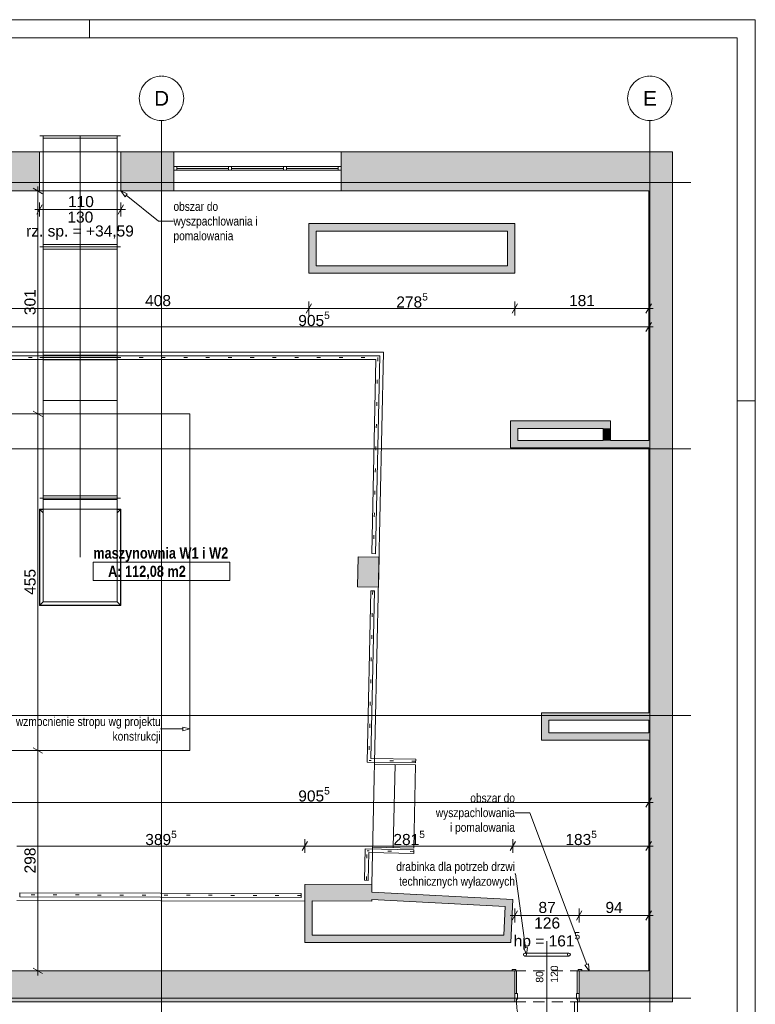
# Paper-space layout 'A-40 RZUT - PIĘTRO 10' of a CAD drawing. Header units: millimetres. Extents: x 0 to 1767, y 0 to 586.
# Tile 14 of 16: x 451 to 650, y 134 to 400. Entities that reach past the tile are written whole.
import ezdxf
from ezdxf.xclip import XClip

# ---------------------------------------------------------------- set-up
doc = ezdxf.new("R2010")
doc.units = ezdxf.units.MM
doc.header["$MEASUREMENT"] = 0
doc.header["$XCLIPFRAME"] = 0
for name, pattern in [('ACAD_ISO03W100', [300, 120, -180]), ('DASHDOT', [254, 127, -63.5, 0, -63.5]), ('DASHDOTX2', [1000, 500, -250, 0, -250]), ('DOT2', [3, 0.5, -2.5]), ('Przer. długie kreski', [2.5, 1.5, -1])]:
    doc.linetypes.add(name, pattern=pattern)
for name, color, linetype, lineweight, true_color in [('A__balustrada_Nr_pióra__8', 7, 'Continuous', 13, 0x4c4c4c), ('A_Arkusz_Nr_pióra__237', 7, 'Continuous', 5, 0x343434), ('A_opis_Nr_pióra__10', 7, 'Continuous', 13, 0x4b4b4b), ('A_opis_Nr_pióra__255', 7, 'Continuous', 15, 0x242424), ('A_opis_Nr_pióra__8', 7, 'Continuous', 13, 0x4c4c4c), ('A_osie_Nr_pióra__16', 7, 'Continuous', 5, 0x0f0f0f), ('A_osie_Nr_pióra__76', 7, 'Continuous', 5, 0x2d2d2d), ('A_pochwyt_Nr_pióra__10', 7, 'Continuous', 13, 0x4b4b4b), ('A_pochwyt_Nr_pióra__6', 7, 'Continuous', 13, 0xa9a9a9), ('A_sanitarne_Nr_pióra__6', 7, 'Continuous', 13, 0xa9a9a9), ('A_schody_Nr_pióra__9', 7, 'Continuous', 13, 0xadadad), ('A_strop_Nr_pióra__9', 7, 'Continuous', 13, 0xadadad), ('A_ściany_Nr_pióra__19', 7, 'Continuous', 5, 0x191919), ('Okna Archicada_Nr_pióra__19', 7, 'Continuous', 5, 0x191919)]:
    doc.layers.add(name, color=color, linetype=linetype, lineweight=lineweight, true_color=true_color)
for name, color, linetype, lineweight in [('A_Arkusz_Nr_pióra__1', 7, 'Continuous', 20), ('A_linie przekroju_Nr_pióra__1', 7, 'Continuous', 20), ('A_strefy_Nr_pióra__1', 7, 'Continuous', 20), ('A_wymiary_Nr_pióra__1', 7, 'Continuous', 20), ('A_wymiary_Nr_pióra__2', 8, 'Continuous', 13), ('A_ściany_Nr_pióra__1', 7, 'Continuous', 20), ('Drzwi Archicad_Nr_pióra__3', 252, 'Continuous', 13), ('Znaczniki drzwi Archicada_Nr_pióra__3', 252, 'Continuous', 13)]:
    doc.layers.add(name, color=color, linetype=linetype, lineweight=lineweight)
doc.layers.add('A_podrys', color=7, linetype='Continuous')
doc.layers.add('A_ściany', color=7, linetype='Continuous')
doc.styles.add('STYL_AUTOMATYCZNY_1', font='arial.ttf')
doc.styles.add('STYL_AUTOMATYCZNY_2', font='ARIALN.TTF')
doc.styles.add('STYL_AUTOMATYCZNY_4', font='arial.ttf')
doc.styles.add('STYL_AUTOMATYCZNY_5', font='arial.ttf')
doc.styles.add('STYL_AUTOMATYCZNY_6', font='ARIALN.TTF')

# ---------------------------------------------------------------- blocks, each defined once
blk = doc.blocks.new('Rysunek_1_1', base_point=(-3193.11, -724.82))
at = {"layer": 'A_osie_Nr_pióra__76', "color": 250, "linetype": 'Continuous', "lineweight": 5, "ltscale": 2, "true_color": 0x2d2d2d}
for centre, start, end in [((489.49, 378.75), 90, 270), ((489.49, 378.75), 270, 90), ((621.49, 378.75), 90, 270), ((621.49, 378.75), 270, 90)]:
    blk.add_arc(centre, 6, start, end, dxfattribs=at)
at = {"layer": 'A_osie_Nr_pióra__76', "color": 250, "linetype": 'Continuous', "lineweight": 5, "true_color": 0x2d2d2d, "char_height": 4, "attachment_point": 1, "style": 'STYL_AUTOMATYCZNY_1'}
for s, insert in [('\\A1;{\\pql;\\pt0;\\fArial|b0|i0|c238|p0;\\W1.000000;D}', (487.51, 380.75)), ('\\A1;{\\pql;\\pt0;\\fArial|b0|i0|c238|p0;\\W1.000000;E}', (619.66, 380.75))]:
    blk.add_mtext(s, dxfattribs=dict(at, insert=insert))
blk = doc.blocks.new('Rysunek_2_2', base_point=(-3193.11, -606.16))
at = {"layer": 'A_ściany', "linetype": 'Continuous', "lineweight": 0, "true_color": 0x000000}
for points in [[(409.37, 364.31), (409.37, 353.71), (456.49, 353.71), (456.49, 356.31), (456.49, 364.31)], [(478.49, 356.31), (478.49, 353.71), (492.84, 353.71), (492.84, 364.31), (478.49, 364.31)], [(621.18, 353.71), (627.58, 364.31), (538.04, 364.31), (538.04, 353.71)], [(627.58, 134.53), (627.58, 364.31), (621.18, 353.71), (621.18, 142.93)], [(531.3, 342.89), (583, 342.89), (585, 344.89), (529.3, 344.89)], [(531.3, 333.49), (531.3, 342.89), (529.3, 344.89), (529.3, 331.49)], [(585, 331.49), (585, 344.89), (583, 342.89), (583, 333.49)], [(583, 333.49), (531.3, 333.49), (529.3, 331.49), (585, 331.49)], [(583.8, 289.55), (610.9, 289.55), (610.9, 291.55), (583.8, 291.55)], [(585.8, 286.25), (585.8, 289.55), (583.8, 289.55), (583.8, 284.25)], [(608.9, 289.55), (608.9, 286.25), (610.9, 286.25), (610.9, 289.55)], [(621.18, 286.25), (585.8, 286.25), (583.8, 284.25), (621.18, 284.25)], [(548.1, 246.61), (548.28, 254.71), (542.68, 254.83), (542.5, 246.74)], [(594.18, 210.65), (621.18, 210.65), (621.18, 212.65), (592.18, 212.65)], [(594.18, 207.25), (594.18, 210.65), (592.18, 212.65), (592.18, 205.25)], [(592.18, 205.25), (621.18, 205.25), (621.18, 207.25), (594.18, 207.25)], [(546.35, 166.36), (528.22, 166.24), (528.22, 161.82), (546.38, 161.76)], [(546.38, 162.21), (582.39, 160.34), (584.49, 162.24), (546.36, 164.22)], [(530.22, 152.57), (530.22, 161.82), (528.22, 161.82), (528.22, 150.57)], [(583.88, 150.57), (584.49, 162.24), (582.39, 160.34), (581.98, 152.57)], [(528.22, 150.57), (583.88, 150.57), (581.98, 152.57), (530.22, 152.57)], [(191.64, 142.93), (183.24, 134.53), (584.98, 134.53), (584.98, 142.93)], [(602.38, 142.93), (602.38, 134.53), (627.58, 134.53), (621.18, 142.93)]]:
    blk.add_hatch(color=18, dxfattribs=at).paths.add_polyline_path(points)
at = {"layer": 'A__balustrada_Nr_pióra__8', "color": 251, "linetype": 'Continuous', "lineweight": 13, "ltscale": 2, "true_color": 0x4c4c4c}
for p, q in [((599.61, 147.73), (587.74, 147.73)), ((599.61, 146.93), (587.74, 146.93))]:
    blk.add_line(p, q, dxfattribs=at)
for centre in [(587.74, 147.33), (599.61, 147.33)]:
    blk.add_circle(centre, 0.4, dxfattribs=at)
at = {"layer": 'A_linie przekroju_Nr_pióra__1', "color": 7, "linetype": 'ACAD_ISO03W100', "lineweight": 20, "ltscale": 2}
blk.add_line((83.34, 227.65), (632.58, 227.65), dxfattribs=at)
at = {"layer": 'A_opis_Nr_pióra__255', "color": 250, "linetype": 'Continuous', "lineweight": 15, "ltscale": 2, "true_color": 0x242424}
for p, q in [((478.49, 353.71), (480.25, 352.93)), ((478.49, 353.71), (479.63, 352.15)), ((480.25, 352.93), (479.63, 352.15)), ((479.94, 352.54), (488.69, 345.52)), ((488.69, 345.52), (492.72, 345.52)), ((493.9, 208.32), (489.25, 208.32)), ((495.29, 208.32), (493.9, 208.32)), ((495.29, 207.82), (495.29, 208.82)), ((497.15, 208.32), (495.29, 208.82)), ((497.15, 208.32), (495.29, 207.82)), ((589.05, 185.66), (585.03, 185.66)), ((604.43, 144.67), (589.05, 185.66)), ((585.19, 169.13), (585.03, 169.13)), ((587.89, 149.18), (585.19, 169.13)), ((587.4, 149.11), (588.39, 149.24)), ((588.14, 147.33), (587.4, 149.11)), ((588.14, 147.33), (588.39, 149.24)), ((603.96, 144.5), (604.89, 144.85)), ((605.08, 142.93), (603.96, 144.5)), ((605.08, 142.93), (604.89, 144.85))]:
    blk.add_line(p, q, dxfattribs=at)
at = {"layer": 'A_osie_Nr_pióra__16', "color": 250, "linetype": 'DASHDOTX2', "lineweight": 5, "ltscale": 2, "true_color": 0x0f0f0f}
for p, q in [((489.49, 372.75), (489.49, 117.61)), ((621.49, 372.75), (621.49, 117.61)), ((632.58, 355.99), (96.88, 355.99)), ((632.58, 283.99), (96.88, 283.99)), ((632.58, 211.99), (96.88, 211.99)), ((632.58, 135.53), (96.88, 135.53))]:
    blk.add_line(p, q, dxfattribs=at)
at = {"layer": 'A_pochwyt_Nr_pióra__10', "color": 251, "linetype": 'DOT2', "lineweight": 13, "ltscale": 2, "true_color": 0x4b4b4b}
for p, q in [((357.49, 308.67), (547.95, 308.67)), ((547.95, 308.67), (546.8, 255.69)), ((546.58, 245.65), (545.58, 199.81)), ((558.19, 199.62), (545.58, 199.81)), ((544.87, 167.41), (545.05, 175.4)), ((557.66, 175.13), (545.05, 175.4)), ((527.22, 163.3), (451.22, 163.48))]:
    blk.add_line(p, q, dxfattribs=at)
at = {"layer": 'A_pochwyt_Nr_pióra__6', "color": 253, "linetype": 'Continuous', "lineweight": 13, "ltscale": 2, "true_color": 0xa9a9a9}
for p, q in [((357.49, 309.17), (548.47, 309.17)), ((548.47, 309.17), (547.3, 255.68)), ((357.49, 308.17), (547.44, 308.17)), ((547.44, 308.17), (546.3, 255.7)), ((546.3, 255.7), (547.3, 255.68)), ((546.08, 245.66), (545.07, 199.31)), ((546.08, 245.66), (547.08, 245.64)), ((547.08, 245.64), (546.09, 200.3)), ((558.2, 200.12), (546.09, 200.3)), ((558.2, 200.12), (558.18, 199.12)), ((558.18, 199.12), (545.07, 199.31)), ((544.37, 167.42), (544.56, 175.91)), ((557.67, 175.63), (544.56, 175.91)), ((557.67, 175.63), (557.65, 174.63)), ((545.37, 167.39), (545.54, 174.89)), ((557.65, 174.63), (545.54, 174.89)), ((545.37, 167.39), (544.37, 167.42)), ((451.23, 163.98), (451.22, 162.98)), ((527.22, 162.8), (451.22, 162.98)), ((527.23, 163.8), (451.23, 163.98)), ((527.23, 163.8), (527.22, 162.8))]:
    blk.add_line(p, q, dxfattribs=at)
at = {"layer": 'A_sanitarne_Nr_pióra__6', "color": 253, "linetype": 'Continuous', "lineweight": 13, "ltscale": 2, "true_color": 0xa9a9a9}
for p, q in [((456.59, 368.61), (478.39, 368.61)), ((457.49, 368.61), (457.49, 338.61)), ((457.49, 368.01), (477.49, 368.01)), ((477.49, 338.61), (477.49, 368.61)), ((456.59, 338.61), (478.39, 338.61)), ((456.59, 338.61), (478.39, 338.61)), ((457.49, 339.21), (477.49, 339.21)), ((457.49, 338.61), (457.49, 308.71)), ((457.49, 338.01), (477.49, 338.01)), ((477.49, 308.71), (477.49, 338.61)), ((456.59, 308.71), (478.39, 308.71)), ((478.39, 308.71), (456.59, 308.71)), ((457.49, 309.31), (477.49, 309.31)), ((457.49, 308.71), (457.49, 297.09)), ((477.49, 308.71), (477.49, 297.09)), ((477.49, 308.11), (457.49, 308.11)), ((457.49, 297.09), (457.49, 271.31)), ((457.49, 297.09), (477.49, 297.09)), ((477.49, 297.09), (477.49, 271.31)), ((456.59, 270.71), (478.39, 270.71)), ((478.39, 270.71), (456.59, 270.71)), ((457.49, 271.31), (457.49, 270.71)), ((457.49, 271.31), (477.49, 271.31)), ((477.49, 271.31), (457.49, 271.31)), ((457.49, 269.71), (457.49, 270.71)), ((477.49, 270.31), (457.49, 270.31)), ((457.49, 266.71), (457.49, 269.71)), ((477.49, 271.31), (477.49, 270.71)), ((477.49, 269.71), (477.49, 270.71)), ((477.49, 269.71), (477.49, 242.71)), ((456.59, 267.61), (457.49, 266.71)), ((456.59, 267.61), (457.49, 267.61)), ((456.59, 241.81), (456.59, 267.61)), ((457.49, 242.71), (457.49, 266.71)), ((457.49, 242.71), (457.49, 266.71)), ((478.39, 267.61), (477.49, 266.71)), ((477.49, 267.61), (478.39, 267.61)), ((478.39, 267.61), (478.39, 241.81)), ((457.49, 242.71), (456.59, 241.81)), ((457.49, 242.71), (477.49, 242.71)), ((477.49, 242.71), (457.49, 242.71)), ((478.39, 241.81), (477.49, 242.71)), ((478.39, 241.81), (456.59, 241.81))]:
    blk.add_line(p, q, dxfattribs=at)
at = {"layer": 'A_sanitarne_Nr_pióra__6', "color": 253, "linetype": 'DASHDOT', "lineweight": 13, "ltscale": 2, "true_color": 0xa9a9a9}
for p, q in [((467.49, 338.61), (467.49, 368.61)), ((467.49, 308.71), (467.49, 338.61)), ((467.49, 308.71), (467.49, 302.6)), ((467.49, 302.6), (467.49, 276.82)), ((467.49, 276.82), (467.49, 270.71)), ((467.49, 270.71), (467.49, 269.71)), ((467.49, 254.71), (467.49, 269.71))]:
    blk.add_line(p, q, dxfattribs=at)
at = {"layer": 'A_sanitarne_Nr_pióra__6', "color": 253, "linetype": 'Continuous', "lineweight": 13, "ltscale": 2, "true_color": 0xa9a9a9, "flags": 128}
blk.add_lwpolyline([(478.49, 267.71), (456.49, 267.71), (456.49, 241.71), (478.49, 241.71)], close=True, dxfattribs=at)
at = {"layer": 'A_schody_Nr_pióra__9', "color": 253, "linetype": 'Continuous', "lineweight": 13, "ltscale": 2, "true_color": 0xadadad}
for p, q in [((356.49, 310.17), (549.49, 310.17)), ((549.49, 310.17), (546.35, 166.36)), ((547.06, 198.79), (558.18, 198.62)), ((552.62, 198.74), (552.13, 176.25)), ((558.18, 198.62), (557.69, 176.13)), ((557.69, 176.13), (546.57, 176.37)), ((450.34, 161.98), (528.22, 161.8))]:
    blk.add_line(p, q, dxfattribs=at)
at = {"layer": 'A_strefy_Nr_pióra__1', "color": 7, "linetype": 'Continuous', "lineweight": 20, "ltscale": 2}
for p, q in [((471.05, 253.35), (471.05, 248.41)), ((471.05, 253.35), (507.92, 253.35)), ((507.92, 253.35), (507.92, 248.41)), ((471.05, 248.41), (507.92, 248.41))]:
    blk.add_line(p, q, dxfattribs=at)
at = {"layer": 'A_strop_Nr_pióra__9', "color": 253, "linetype": 'Continuous', "lineweight": 13, "ltscale": 2, "true_color": 0xadadad, "flags": 128}
blk.add_lwpolyline([(436.09, 293.49), (497.15, 293.49), (497.15, 202.49), (436.09, 202.49)], close=True, dxfattribs=at)
at = {"layer": 'A_wymiary_Nr_pióra__1', "color": 7, "linetype": 'Continuous', "lineweight": 20, "ltscale": 2}
for p, q in [((457.34, 352.98), (454.84, 354.43)), ((457.21, 349.96), (455.76, 347.46)), ((477.76, 347.46), (479.21, 349.96)), ((530.02, 323.2), (528.57, 320.7)), ((585.72, 323.2), (584.27, 320.7)), ((620.45, 320.7), (621.9, 323.2)), ((620.45, 315.7), (621.9, 318.2)), ((454.84, 294.21), (457.34, 292.77)), ((454.84, 203.21), (457.34, 201.77)), ((620.45, 187.19), (621.9, 189.69)), ((528.94, 177.92), (527.5, 175.42)), ((585.21, 177.92), (583.77, 175.42)), ((620.45, 175.42), (621.9, 177.92)), ((585.7, 159.18), (584.25, 156.68)), ((603.1, 159.18), (601.65, 156.68)), ((620.45, 156.68), (621.9, 159.18)), ((454.84, 143.65), (457.34, 142.2))]:
    blk.add_line(p, q, dxfattribs=at)
at = {"layer": 'A_wymiary_Nr_pióra__2', "color": 8, "linetype": 'Continuous', "lineweight": 13, "ltscale": 2}
for p, q in [((456.09, 353.71), (456.09, 354.93)), ((457.97, 353.71), (454.22, 353.71)), ((456.09, 293.49), (456.09, 353.71)), ((455.26, 348.71), (456.49, 348.71)), ((456.49, 346.83), (456.49, 350.58)), ((456.49, 348.71), (478.49, 348.71)), ((478.49, 346.83), (478.49, 350.58)), ((478.49, 348.71), (479.71, 348.71)), ((529.3, 320.07), (529.3, 323.82)), ((585, 320.07), (585, 323.82)), ((621.18, 320.07), (621.18, 323.82)), ((447.7, 321.95), (529.3, 321.95)), ((529.3, 321.95), (585, 321.95)), ((585, 321.95), (621.18, 321.95)), ((621.18, 321.95), (622.4, 321.95)), ((440.11, 316.95), (621.18, 316.95)), ((621.18, 315.07), (621.18, 318.82)), ((621.18, 316.95), (622.4, 316.95)), ((457.97, 293.49), (454.22, 293.49)), ((456.09, 202.49), (456.09, 293.49)), ((457.97, 202.49), (454.22, 202.49)), ((456.09, 142.93), (456.09, 202.49)), ((621.18, 186.57), (621.18, 190.32)), ((440.11, 188.44), (621.18, 188.44)), ((621.18, 188.44), (622.4, 188.44)), ((528.22, 174.8), (528.22, 178.55)), ((584.49, 174.8), (584.49, 178.55)), ((621.18, 174.8), (621.18, 178.55)), ((450.36, 176.67), (528.22, 176.67)), ((528.22, 176.67), (584.49, 176.67)), ((584.49, 176.67), (621.18, 176.67)), ((621.18, 176.67), (622.4, 176.67)), ((584.98, 156.05), (584.98, 159.8)), ((602.38, 156.05), (602.38, 159.8)), ((621.18, 156.05), (621.18, 159.8)), ((583.75, 157.93), (584.98, 157.93)), ((584.98, 157.93), (602.38, 157.93)), ((602.38, 157.93), (621.18, 157.93)), ((621.18, 157.93), (622.4, 157.93)), ((457.97, 142.93), (454.22, 142.93)), ((456.09, 141.7), (456.09, 142.93))]:
    blk.add_line(p, q, dxfattribs=at)
at = {"layer": 'A_ściany_Nr_pióra__1', "color": 7, "linetype": 'Continuous', "lineweight": 20, "ltscale": 2}
for p, q in [((456.49, 356.31), (456.49, 364.31)), ((478.49, 356.31), (478.49, 364.31)), ((492.84, 364.31), (492.84, 353.71)), ((538.04, 364.31), (538.04, 353.71)), ((456.49, 356.31), (456.49, 353.71)), ((478.49, 356.31), (478.49, 353.71)), ((584.98, 142.93), (584.24, 142.93)), ((584.98, 136.83), (584.98, 142.93)), ((602.38, 142.93), (603.12, 142.93)), ((602.38, 136.83), (602.38, 142.93)), ((584.98, 134.53), (584.98, 136.83)), ((602.38, 134.53), (602.38, 136.83))]:
    blk.add_line(p, q, dxfattribs=at)
at = {"layer": 'A_ściany_Nr_pióra__1', "color": 7, "linetype": 'Continuous', "lineweight": 20, "ltscale": 2, "flags": 128}
for points in [[(456.49, 364.31), (409.37, 364.31)], [(492.84, 364.31), (478.49, 364.31)], [(627.58, 364.31), (538.04, 364.31)], [(627.58, 134.53), (627.58, 364.31)], [(409.37, 353.71), (456.49, 353.71)], [(478.49, 353.71), (492.84, 353.71)], [(538.04, 353.71), (621.18, 353.71)], [(621.18, 353.71), (621.18, 286.25)], [(585, 344.89), (529.3, 344.89)], [(529.3, 344.89), (529.3, 331.49)], [(585, 331.49), (585, 344.89)], [(531.3, 342.89), (583, 342.89)], [(531.3, 333.49), (531.3, 342.89)], [(583, 342.89), (583, 333.49)], [(583, 333.49), (531.3, 333.49)], [(529.3, 331.49), (585, 331.49)], [(610.9, 291.55), (583.8, 291.55)], [(583.8, 291.55), (583.8, 289.55)], [(610.9, 289.55), (610.9, 291.55)], [(583.8, 289.55), (583.8, 284.25)], [(585.8, 289.55), (608.9, 289.55)], [(585.8, 286.25), (585.8, 289.55)], [(608.9, 289.55), (608.9, 286.25)], [(610.9, 286.25), (610.9, 289.55)], [(608.9, 286.25), (585.8, 286.25)], [(621.18, 286.25), (610.9, 286.25)], [(583.8, 284.25), (621.18, 284.25)], [(621.18, 284.25), (621.18, 212.65)], [(542.68, 254.83), (542.5, 246.74)], [(548.28, 254.71), (542.68, 254.83)], [(548.1, 246.61), (548.28, 254.71)], [(542.5, 246.74), (548.1, 246.61)], [(621.18, 212.65), (592.18, 212.65)], [(592.18, 212.65), (592.18, 205.25)], [(594.18, 210.65), (621.18, 210.65)], [(594.18, 207.25), (594.18, 210.65)], [(621.18, 210.65), (621.18, 207.25)], [(592.18, 205.25), (621.18, 205.25)], [(621.18, 207.25), (594.18, 207.25)], [(621.18, 205.25), (621.18, 142.93)], [(546.35, 166.36), (528.22, 166.24)], [(528.22, 166.24), (528.22, 161.82)], [(546.36, 164.22), (546.35, 166.36)], [(584.49, 162.24), (546.36, 164.22)], [(528.22, 161.82), (528.22, 150.57)], [(530.22, 161.82), (546.38, 161.76)], [(530.22, 152.57), (530.22, 161.82)], [(546.38, 161.76), (546.38, 162.21)], [(546.38, 162.21), (582.39, 160.34)], [(582.39, 160.34), (581.98, 152.57)], [(583.88, 150.57), (584.49, 162.24)], [(581.98, 152.57), (530.22, 152.57)], [(528.22, 150.57), (583.88, 150.57)], [(584.98, 142.93), (222.46, 142.93)], [(621.18, 142.93), (602.38, 142.93)], [(183.24, 134.53), (584.98, 134.53)], [(602.38, 134.53), (627.58, 134.53)]]:
    blk.add_lwpolyline(points, dxfattribs=at)
at = {"layer": 'A_ściany_Nr_pióra__19', "color": 250, "linetype": 'Continuous', "lineweight": 5, "ltscale": 2, "true_color": 0x191919}
for p, q in [((538.04, 364.31), (492.84, 364.31)), ((492.84, 353.71), (538.04, 353.71))]:
    blk.add_line(p, q, dxfattribs=at)
at = {"layer": 'Drzwi Archicad_Nr_pióra__3', "color": 252, "linetype": 'Continuous', "lineweight": 13, "ltscale": 2}
for p, q in [((585.24, 143.31), (584.24, 143.31)), ((584.24, 143.31), (584.24, 142.93)), ((584.24, 142.93), (585.24, 142.93)), ((584.98, 142.93), (584.24, 142.93)), ((584.98, 142.93), (584.24, 142.93)), ((585.48, 142.93), (584.98, 142.93)), ((584.98, 142.93), (584.98, 136.83)), ((584.98, 136.83), (584.98, 142.93)), ((584.98, 136.83), (584.98, 142.93)), ((585.24, 142.93), (585.24, 143.31)), ((585.48, 136.83), (585.48, 142.93)), ((602.38, 142.93), (601.88, 142.93)), ((601.88, 142.93), (601.88, 136.83)), ((603.12, 143.31), (602.12, 143.31)), ((602.12, 143.31), (602.12, 142.93)), ((602.12, 142.93), (603.12, 142.93)), ((602.38, 136.83), (602.38, 142.93)), ((602.38, 136.83), (602.38, 142.93)), ((602.38, 136.83), (602.38, 142.93)), ((602.38, 142.93), (603.12, 142.93)), ((602.38, 142.93), (603.12, 142.93)), ((603.12, 142.93), (603.12, 143.31)), ((584.98, 136.83), (585.48, 136.83)), ((584.98, 134.53), (584.98, 136.83)), ((584.98, 136.83), (585.68, 136.83)), ((584.98, 134.53), (584.98, 136.83)), ((584.98, 134.53), (584.98, 136.83)), ((585.68, 136.83), (585.68, 135.33)), ((601.68, 135.33), (601.68, 136.83)), ((601.68, 136.83), (602.38, 136.83)), ((601.88, 136.83), (602.38, 136.83)), ((602.38, 136.83), (602.38, 134.53)), ((602.38, 134.53), (602.38, 136.83)), ((602.38, 134.53), (602.38, 136.83)), ((585.44, 134.53), (584.98, 134.53)), ((585.68, 135.33), (585.44, 135.33)), ((585.44, 135.33), (585.44, 134.53)), ((601.92, 134.53), (601.12, 134.53)), ((601.12, 134.53), (601.12, 118.05)), ((601.92, 135.33), (601.68, 135.33)), ((601.92, 134.53), (601.92, 135.33)), ((602.38, 134.53), (601.92, 134.53)), ((601.92, 118.05), (601.92, 134.53))]:
    blk.add_line(p, q, dxfattribs=at)
at = {"layer": 'Drzwi Archicad_Nr_pióra__3', "color": 252, "linetype": 'Przer. długie kreski', "lineweight": 13, "ltscale": 2}
for p, q in [((584.98, 142.93), (602.38, 142.93)), ((584.98, 134.53), (602.38, 134.53))]:
    blk.add_line(p, q, dxfattribs=at)
at = {"layer": 'Drzwi Archicad_Nr_pióra__3', "color": 252, "linetype": 'Continuous', "lineweight": 13, "ltscale": 2}
blk.add_arc((601.92, 134.53), 16.48, 180, 270, dxfattribs=at)
at = {"layer": 'Okna Archicada_Nr_pióra__19', "color": 250, "linetype": 'Continuous', "lineweight": 5, "ltscale": 2, "true_color": 0x191919}
for p, q in [((456.49, 356.31), (456.49, 364.31)), ((478.49, 364.31), (456.49, 364.31)), ((478.49, 356.31), (478.49, 364.31)), ((538.04, 360.31), (492.84, 360.31)), ((492.84, 360.31), (492.84, 359.31)), ((492.84, 359.31), (538.04, 359.31)), ((493.64, 360.31), (493.64, 359.31)), ((493.64, 359.81), (507.64, 359.81)), ((507.64, 360.31), (507.64, 359.31)), ((508.44, 360.31), (508.44, 359.31)), ((508.44, 359.81), (522.44, 359.81)), ((522.44, 360.31), (522.44, 359.31)), ((523.24, 360.31), (523.24, 359.31)), ((523.24, 359.81), (537.24, 359.81)), ((537.24, 360.31), (537.24, 359.31)), ((538.04, 359.31), (538.04, 360.31)), ((456.49, 356.31), (456.49, 353.71)), ((478.49, 356.31), (478.49, 353.71)), ((478.49, 353.71), (456.49, 353.71))]:
    blk.add_line(p, q, dxfattribs=at)
at = {"layer": 'Znaczniki drzwi Archicada_Nr_pióra__3', "color": 252, "linetype": 'Continuous', "lineweight": 13, "ltscale": 2}
blk.add_line((593.68, 126.33), (593.68, 150.93), dxfattribs=at)
at = {"layer": 'A_opis_Nr_pióra__10', "color": 251, "linetype": 'Continuous', "lineweight": 13, "true_color": 0x4b4b4b, "char_height": 2.4, "width": 44.0981, "attachment_point": 6, "line_spacing_factor": 0.996837, "style": 'STYL_AUTOMATYCZNY_2'}
for s, insert in [('\\A1;{\\pqr;\\fArial Narrow|b0|i0|c238|p0;\\W1.000000;wzmocnienie stropu wg projektu konstrukcji}', (489.25, 207.97)), ('\\A1;{\\pqr;\\fArial Narrow|b0|i0|c238|p0;\\W1.000000;drabinka dla potrzeb drzwi technicznych wyłazowych}', (585.03, 168.78))]:
    blk.add_mtext(s, dxfattribs=dict(at, insert=insert))
at = {"layer": 'A_opis_Nr_pióra__8', "color": 251, "linetype": 'Continuous', "lineweight": 13, "true_color": 0x4c4c4c, "char_height": 2.4, "line_spacing_factor": 0.992359, "style": 'STYL_AUTOMATYCZNY_2'}
for s, insert, width, attachment_point in [('\\A1;{\\pql;\\fArial Narrow|b0|i0|c238|p0;\\W1.000000;obszar do wyszpachlowania i pomalowania}', (492.72, 345.2), 26.0831, 4), ('\\A1;{\\pqr;\\fArial Narrow|b0|i0|c238|p0;\\W1.000000;obszar do wyszpachlowania i pomalowania}', (585.03, 185.33), 21.9822, 6)]:
    blk.add_mtext(s, dxfattribs=dict(at, insert=insert, width=width, attachment_point=attachment_point))
at = {"layer": 'A_strefy_Nr_pióra__1', "color": 7, "linetype": 'Continuous', "lineweight": 20, "char_height": 3, "attachment_point": 1, "style": 'STYL_AUTOMATYCZNY_6'}
for s, insert in [('\\A1;{\\pql;\\fArial Narrow|b1|i0|c238|p0;\\W1.000000;maszynownia W1 i W2}', (471.05, 257.36)), ('\\A1;{\\pql;\\fArial Narrow|b1|i0|c238|p0;\\W1.000000;A: 112,08 m2}', (475.05, 252.42))]:
    blk.add_mtext(s, dxfattribs=dict(at, insert=insert))
at = {"layer": 'A_wymiary_Nr_pióra__1', "color": 7, "linetype": 'Continuous', "lineweight": 20, "char_height": 3, "attachment_point": 7, "style": 'STYL_AUTOMATYCZNY_5'}
for s, insert, width in [('\\A1;{\\pql;\\fArial|b0|i0|c238|p0;\\W1.000000;110}', (464.21, 349.31), 6.5592), ('\\A1;{\\pql;\\fArial|b0|i0|c238|p0;\\W1.000000;130}', (464.05, 345.11), 6.8645), ('\\A1;{\\pql;\\fArial|b0|i0|c238|p0;\\W1.000000;408}', (485.06, 322.55), 6.8645), ('\\A1;{\\pql;\\fArial|b0|i0|c238|p0;\\W1.000000;181}', (599.65, 322.55), 6.8645), ('\\A1;{\\pql;\\fArial|b0|i0|c238|p0;\\W1.000000;87}', (591.39, 158.53), 4.5763), ('\\A1;{\\pql;\\fArial|b0|i0|c238|p0;\\W1.000000;94}', (609.49, 158.53), 4.5763), ('\\A1;{\\pql;\\fArial|b0|i0|c238|p0;\\W1.000000;126}', (590.24, 154.33), 6.8645)]:
    blk.add_mtext(s, dxfattribs=dict(at, insert=insert, width=width))
at = {"layer": 'A_wymiary_Nr_pióra__1', "color": 7, "linetype": 'Continuous', "lineweight": 20, "char_height": 3}
for s, insert, attachment_point, style in [('\\A1;{\\pqc;\\fArial|b0|i0|c238|p0;\\W1.000000;rz. sp. = +34,59}', (467.45, 344.4), 2, 'STYL_AUTOMATYCZNY_5'), ('\\A1;{\\pql;\\fArial|b0|i0|c238|p0;\\W1.000000;278\\fArial|b0|i0|c238|p0;\\W1.000000;\\A1{\\H.66x;\\S5^  ;}}', (552.96, 321.33), 7, 'STYL_AUTOMATYCZNY_1'), ('\\A1;{\\pql;\\fArial|b0|i0|c238|p0;\\W1.000000;905\\fArial|b0|i0|c238|p0;\\W1.000000;\\A1{\\H.66x;\\S5^  ;}}', (526.46, 316.33), 7, 'STYL_AUTOMATYCZNY_1'), ('\\A1;{\\pql;\\fArial|b0|i0|c238|p0;\\W1.000000;905\\fArial|b0|i0|c238|p0;\\W1.000000;\\A1{\\H.66x;\\S5^  ;}}', (526.46, 187.83), 7, 'STYL_AUTOMATYCZNY_1'), ('\\A1;{\\pql;\\fArial|b0|i0|c238|p0;\\W1.000000;389\\fArial|b0|i0|c238|p0;\\W1.000000;\\A1{\\H.66x;\\S5^  ;}}', (485.1, 176.06), 7, 'STYL_AUTOMATYCZNY_1'), ('\\A1;{\\pql;\\fArial|b0|i0|c238|p0;\\W1.000000;281\\fArial|b0|i0|c238|p0;\\W1.000000;\\A1{\\H.66x;\\S5^  ;}}', (552.17, 176.06), 7, 'STYL_AUTOMATYCZNY_1'), ('\\A1;{\\pql;\\fArial|b0|i0|c238|p0;\\W1.000000;183\\fArial|b0|i0|c238|p0;\\W1.000000;\\A1{\\H.66x;\\S5^  ;}}', (598.65, 176.06), 7, 'STYL_AUTOMATYCZNY_1'), ('\\A1;{\\pqc;\\fArial|b0|i0|c238|p0;\\W1.000000;hp = 161\\fArial|b0|i0|c238|p0;\\W1.000000;\\A1{\\H.66x;\\S5^  ;}}', (593.68, 153.41), 2, 'STYL_AUTOMATYCZNY_5')]:
    blk.add_mtext(s, dxfattribs=dict(at, insert=insert, attachment_point=attachment_point, style=style))
at = {"layer": 'A_wymiary_Nr_pióra__1', "color": 7, "linetype": 'Continuous', "lineweight": 20, "char_height": 3, "width": 6.8645, "attachment_point": 7, "rotation": 90, "style": 'STYL_AUTOMATYCZNY_5'}
for s, insert in [('\\A1;{\\pql;\\fArial|b0|i0|c238|p0;\\W1.000000;301}', (455.49, 320.16)), ('\\A1;{\\pql;\\fArial|b0|i0|c238|p0;\\W1.000000;455}', (455.49, 244.56)), ('\\A1;{\\pql;\\fArial|b0|i0|c238|p0;\\W1.000000;298}', (455.49, 169.27))]:
    blk.add_mtext(s, dxfattribs=dict(at, insert=insert))
at = {"layer": 'Znaczniki drzwi Archicada_Nr_pióra__3', "color": 252, "linetype": 'Continuous', "lineweight": 13, "char_height": 2, "attachment_point": 7, "rotation": 90, "style": 'STYL_AUTOMATYCZNY_4'}
for s, insert in [('\\A1;{\\pql;\\fArial CE|b0|i0|c238|p0;\\W1.000000;120}', (596.71, 139.74)), ('\\A1;{\\pql;\\fArial CE|b0|i0|c238|p0;\\W1.000000;80}', (592.71, 139.74))]:
    blk.add_mtext(s, dxfattribs=dict(at, insert=insert))

psp = doc.layouts.new('A-40 RZUT - PIĘTRO 10')

# ---------------------------------------------------------------- linework, layer by layer
at = {"layer": 'A_Arkusz_Nr_pióra__1', "color": 7, "linetype": 'Continuous', "lineweight": 20}
for q in [(29.9, 395.1), (645.1, 4.9)]:
    psp.add_line((645.1, 395.1), q, dxfattribs=at)
at = {"layer": 'A_Arkusz_Nr_pióra__1', "color": 7, "linetype": 'Continuous', "lineweight": 20, "flags": 128}
psp.add_lwpolyline([(0, 400), (650, 400), (650, 0), (0, 0)], close=True, dxfattribs=at)
at = {"layer": 'A_Arkusz_Nr_pióra__237', "color": 250, "linetype": 'Continuous', "lineweight": 5, "true_color": 0x343434}
for p, q in [((470, 395.1), (470, 400)), ((645.1, 297), (650, 297))]:
    psp.add_line(p, q, dxfattribs=at)

# ---------------------------------------------------------------- block references
at = {"layer": 'A_podrys', "color": 37, "linetype": 'Continuous', "lineweight": 5, "true_color": 0x656532}
ref = psp.add_blockref('Rysunek_1_1', (-3193.11, -724.82), dxfattribs=at)
XClip(ref).set_block_clipping_path([(44.3744639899, 372.7460264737), (632.5759565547, 384.7460264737)])
ref = psp.add_blockref('Rysunek_2_2', (-3193.11, -606.16), dxfattribs=at)
XClip(ref).set_block_clipping_path([(44.3744639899, 117.6054981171), (632.5759565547, 372.7460264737)])

doc.saveas('drawing.dxf')
